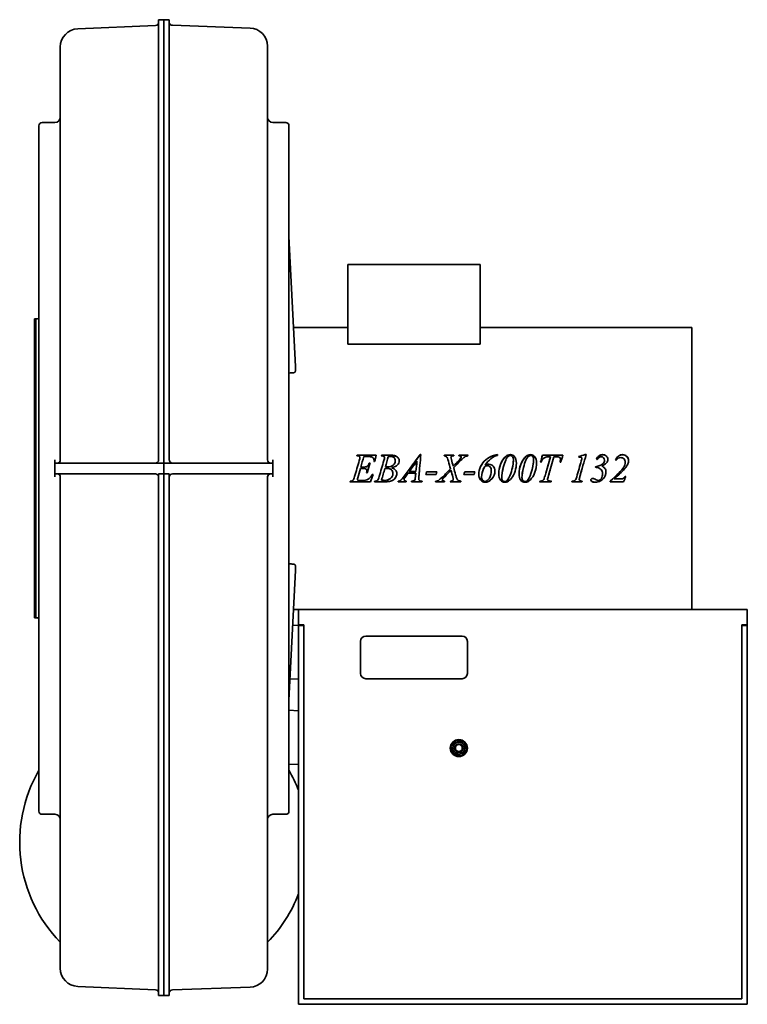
# Model space of a CAD drawing. Header units: millimetres. Extents: x 499 to 1181, y 133 to 1055.
import ezdxf

# ---------------------------------------------------------------- set-up
doc = ezdxf.new("R2010")
doc.units = ezdxf.units.MM
doc.header["$LTSCALE"] = 4
doc.layers.add('Krawędzie widoczne(ISO)', color=7, linetype='Continuous', lineweight=35, true_color=0x262659)

msp = doc.modelspace()

# ---------------------------------------------------------------- linework, layer by layer
at = {"layer": 'Krawędzie widoczne(ISO)'}
for p, q in [((629.5, 1055), (634.5, 1055.18)), ((629.5, 1055), (629.5, 943.87)), ((634.5, 943.99), (634.5, 1055.18)), ((639.5, 1055), (634.5, 1055.18)), ((639.5, 943.87), (639.5, 1055)), ((553.76, 1046.65), (626.63, 1049.84)), ((715.09, 1047.36), (642.4, 1049.9)), ((537.5, 925.1), (537.5, 1029.67)), ((731.5, 1030.38), (731.5, 925.62)), ((517.5, 313.82), (517.5, 955.82)), ((520.5, 958.82), (532.5, 958.82)), ((736.5, 958.82), (748.5, 958.82)), ((751.5, 313.82), (751.5, 955.82)), ((629.5, 943.87), (629.5, 642.82)), ((634.5, 639.82), (634.5, 943.99)), ((639.5, 642.82), (639.5, 943.87)), ((537.5, 642.82), (537.5, 925.1)), ((731.5, 925.62), (731.5, 642.82)), ((757.51, 730.42), (751.5, 852.05)), ((806.5, 751.35), (806.5, 825.82)), ((806.5, 825.82), (930.5, 825.82)), ((930.5, 751.35), (930.5, 825.82)), ((513.5, 494.82), (513.5, 774.82)), ((514.4, 774.82), (513.5, 774.82)), ((514.4, 494.82), (514.4, 774.82)), ((514.5, 774.72), (514.4, 774.82)), ((514.5, 494.82), (514.5, 774.82)), ((755.71, 766.82), (806.5, 766.82)), ((930.5, 766.82), (1128.5, 766.82)), ((1128.5, 502.82), (1128.5, 766.82)), ((930.5, 751.35), (806.5, 751.35)), ((815.43, 646.56), (815.04, 646.56)), ((815.27, 647.23), (833.26, 647.23)), ((815.27, 647.14), (815.27, 647.23)), ((815.27, 647.14), (833.24, 647.14)), ((824.78, 645.89), (821.58, 645.89)), ((838.18, 647.23), (847.17, 647.23)), ((838.18, 647.14), (838.18, 647.23)), ((838.18, 647.14), (847.17, 647.14)), ((874.33, 647.8), (874.99, 647.8)), ((874.33, 647.7), (874.33, 647.8)), ((874.33, 647.7), (874.98, 647.7)), ((896.94, 647.23), (905.91, 647.23)), ((896.94, 647.14), (896.94, 647.23)), ((896.94, 647.14), (905.88, 647.14)), ((910.67, 647.14), (910.67, 647.23)), ((910.67, 647.23), (919.13, 647.23)), ((910.67, 647.14), (919.1, 647.14)), ((946.66, 647.03), (946.66, 647.74)), ((988.73, 647.14), (988.73, 647.23)), ((988.73, 647.23), (1007.93, 647.23)), ((988.73, 647.14), (1007.9, 647.14)), ((996.31, 645.75), (994.88, 645.75)), ((996.31, 645.66), (996.31, 645.75)), ((1001.56, 645.75), (999.5, 645.75)), ((1028.79, 647.74), (1029.67, 647.74)), ((1028.79, 647.64), (1028.79, 647.74)), ((1028.79, 647.64), (1029.64, 647.64)), ((532.5, 642.75), (532.5, 639.82)), ((532.5, 639.82), (553.73, 639.82)), ((532.5, 629.82), (532.5, 639.82)), ((634.5, 639.82), (553.73, 639.82)), ((715.27, 639.82), (634.5, 639.82)), ((634.5, 639.82), (634.5, 629.82)), ((715.27, 639.82), (736.5, 639.82)), ((736.5, 639.82), (736.5, 642.75)), ((736.5, 639.82), (736.5, 629.82)), ((817.84, 645), (817.84, 645.07)), ((826.7, 639.61), (827.38, 639.61)), ((826.7, 639.57), (826.7, 639.61)), ((826.7, 639.57), (827.37, 639.57)), ((831.71, 641.24), (831.03, 641.24)), ((831.16, 642.59), (831.16, 642.65)), ((840.96, 645), (840.96, 645.07)), ((851.03, 641.94), (851.03, 642)), ((871.33, 641.68), (871.33, 641.73)), ((903.13, 645.12), (903.13, 645.2)), ((903.56, 643.08), (903.56, 643.14)), ((905.28, 636.96), (905.28, 636.98)), ((912.67, 645.42), (912.67, 645.5)), ((935.3, 637.85), (935.3, 637.87)), ((961.59, 642.75), (961.59, 642.81)), ((980.48, 642.75), (980.48, 642.81)), ((987.65, 640.61), (986.98, 640.61)), ((1005.87, 640.61), (1005.2, 640.61)), ((1005.54, 643.14), (1005.54, 643.2)), ((1025.56, 643.4), (1025.56, 643.46)), ((1025.6, 644.11), (1025.6, 644.18)), ((1038.57, 636.44), (1038.57, 635.91)), ((1044.33, 637.1), (1044.33, 637.12)), ((1045.23, 639.07), (1045.23, 639.1)), ((1046.82, 642.37), (1046.82, 642.42)), ((1066.29, 640.57), (1066.29, 640.61)), ((532.5, 629.82), (532.5, 626.89)), ((553.73, 629.82), (532.5, 629.82)), ((553.73, 629.82), (626.5, 629.82)), ((634.5, 629.82), (629.5, 629.82)), ((629.5, 629.82), (629.5, 300.3)), ((634.5, 629.82), (639.5, 629.82)), ((634.5, 629.82), (634.5, 300.18)), ((639.5, 300.3), (639.5, 629.82)), ((642.5, 629.82), (715.27, 629.82)), ((736.5, 629.82), (715.27, 629.82)), ((736.5, 626.89), (736.5, 629.82)), ((820.82, 634.71), (818.37, 634.71)), ((818.37, 634.71), (818.37, 634.71)), ((820.82, 634.71), (818.37, 634.71)), ((818.74, 636.02), (821.13, 636.02)), ((818.74, 636.01), (818.74, 636.02)), ((818.74, 636.01), (821.13, 636.01)), ((824.8, 630.54), (824.07, 630.54)), ((824.8, 630.57), (824.08, 630.57)), ((824.4, 632.52), (824.4, 632.5)), ((824.8, 630.57), (824.8, 630.54)), ((829.54, 629.2), (830.22, 629.2)), ((841.33, 634.79), (841.33, 634.79)), ((841.72, 636.17), (841.72, 636.18)), ((847.74, 635.48), (847.74, 635.48)), ((848.8, 630.09), (848.8, 630.05)), ((870.25, 630.51), (863.06, 630.51)), ((863.06, 630.51), (863.06, 630.48)), ((870.25, 630.48), (863.06, 630.48)), ((864.06, 631.85), (864.06, 631.83)), ((864.06, 631.83), (870.37, 631.83)), ((870.25, 630.51), (870.25, 630.48)), ((889.14, 629.22), (879.58, 629.22)), ((889.14, 629.26), (879.6, 629.26)), ((880.34, 631.67), (889.9, 631.67)), ((889.14, 629.26), (889.14, 629.22)), ((903.11, 633.05), (903.11, 633.03)), ((924.78, 629.22), (915.22, 629.22)), ((924.78, 629.26), (915.24, 629.26)), ((915.98, 631.67), (925.54, 631.67)), ((924.78, 629.26), (924.78, 629.22)), ((994.51, 628.14), (994.51, 628.09)), ((1065.57, 634.34), (1065.57, 634.34)), ((1066.1, 627.24), (1066.84, 627.24)), ((537.5, 317.32), (537.5, 626.82)), ((731.5, 626.82), (731.5, 316.84)), ((827.85, 622.27), (808.55, 622.27)), ((827.85, 622.36), (808.58, 622.36)), ((815.55, 624.54), (815.55, 624.47)), ((815.92, 626.12), (815.92, 626.05)), ((817.61, 623.51), (819.88, 623.51)), ((827.85, 622.36), (827.85, 622.27)), ((840.76, 622.27), (831.61, 622.27)), ((840.76, 622.36), (831.64, 622.36)), ((838.18, 623.98), (838.18, 623.9)), ((861.08, 622.27), (853.66, 622.27)), ((861.08, 622.36), (853.69, 622.36)), ((859.22, 624.48), (859.22, 624.4)), ((860.53, 627.09), (860.53, 627.03)), ((861.08, 622.36), (861.08, 622.27)), ((875.99, 622.27), (866.14, 622.27)), ((875.99, 622.36), (866.17, 622.36)), ((866.35, 622.94), (866.76, 622.94)), ((872.95, 625.19), (872.95, 625.12)), ((873.09, 627.09), (873.09, 627.03)), ((875.99, 622.36), (875.99, 622.27)), ((896.94, 622.27), (888.63, 622.27)), ((896.94, 622.36), (888.66, 622.36)), ((895.02, 624.24), (895.02, 624.16)), ((895.23, 624.87), (895.23, 624.79)), ((896.94, 622.36), (896.94, 622.27)), ((912.28, 622.27), (902.48, 622.27)), ((912.28, 622.36), (902.51, 622.36)), ((905.36, 624.54), (905.36, 624.47)), ((912.28, 622.36), (912.28, 622.27)), ((931.79, 626.95), (931.79, 626.89)), ((950.7, 626.38), (950.7, 626.32)), ((956.14, 622.48), (956.14, 622.39)), ((969.6, 626.38), (969.6, 626.32)), ((975.03, 622.48), (975.03, 622.39)), ((996.88, 622.27), (986.12, 622.27)), ((996.88, 622.36), (986.15, 622.36)), ((986.32, 622.94), (986.81, 622.94)), ((993.57, 624.5), (993.57, 624.42)), ((996.25, 622.94), (997.09, 622.94)), ((996.88, 622.36), (996.88, 622.27)), ((1025.7, 622.27), (1016.21, 622.27)), ((1025.7, 622.36), (1016.24, 622.36)), ((1023.21, 624.54), (1023.21, 624.47)), ((1025.7, 622.36), (1025.7, 622.27)), ((1052.3, 622.94), (1052.3, 622.27)), ((1064.75, 622.36), (1052.3, 622.36)), ((1064.75, 622.27), (1052.3, 622.27)), ((1055.93, 625.01), (1055.93, 624.93)), ((1055.93, 624.93), (1062.2, 624.93)), ((1064.75, 622.36), (1064.75, 622.27)), ((751.5, 417.6), (757.51, 539.22)), ((755.71, 502.82), (760.5, 502.82)), ((760.5, 502.82), (760.5, 492.82)), ((1180.5, 502.82), (760.5, 502.82)), ((1180.5, 492.82), (1180.5, 502.82)), ((514.4, 494.82), (513.5, 494.82)), ((514.5, 494.92), (514.4, 494.82)), ((760.5, 488.32), (760.5, 492.82)), ((1180.5, 492.82), (1180.5, 488.32)), ((760.5, 487.82), (754.98, 488.06)), ((760.5, 488.32), (765.5, 488.32)), ((760.5, 488.32), (760.5, 487.82)), ((760.5, 479), (760.5, 487.82)), ((765.5, 487.82), (760.5, 487.82)), ((765.5, 488.32), (765.5, 487.82)), ((765.5, 487.82), (765.5, 479)), ((1175.5, 487.82), (1175.5, 488.32)), ((1175.5, 488.32), (1180.5, 488.32)), ((1175.5, 479), (1175.5, 487.82)), ((1180.5, 487.82), (1175.5, 487.82)), ((1180.5, 487.82), (1180.5, 488.32)), ((1180.5, 487.82), (1180.5, 479)), ((760.5, 193.41), (760.5, 479)), ((765.5, 193.41), (765.5, 479)), ((818.5, 442.82), (818.5, 472.82)), ((823.5, 477.82), (913.5, 477.82)), ((918.5, 472.82), (918.5, 442.82)), ((1175.5, 479), (1175.5, 193.41)), ((1180.5, 479), (1180.5, 193.41)), ((760.5, 437.82), (752.48, 437.47)), ((913.5, 437.82), (823.5, 437.82)), ((760.5, 407.82), (751.5, 408.21)), ((760.5, 357.82), (751.5, 357.43)), ((537.5, 166.54), (537.5, 317.32)), ((731.5, 316.84), (731.5, 165.83)), ((520.5, 310.82), (532.5, 310.82)), ((736.5, 310.82), (748.5, 310.82)), ((629.5, 300.3), (629.5, 141.2)), ((634.5, 300.18), (634.5, 141.03)), ((639.5, 141.2), (639.5, 300.3)), ((760.5, 192.23), (760.5, 193.41)), ((760.5, 132.82), (760.5, 192.23)), ((765.5, 193.41), (765.5, 192.23)), ((765.5, 137.82), (765.5, 192.23)), ((1175.5, 192.23), (1175.5, 193.41)), ((1175.5, 192.23), (1175.5, 137.82)), ((1180.5, 193.41), (1180.5, 192.23)), ((1180.5, 192.23), (1180.5, 132.82)), ((553.76, 149.55), (626.63, 146.37)), ((715.09, 148.84), (642.4, 146.31)), ((629.5, 141.2), (634.5, 141.03)), ((639.5, 141.2), (634.5, 141.03)), ((760.5, 132.82), (1180.5, 132.82)), ((1175.5, 137.82), (765.5, 137.82))]:
    msp.add_line(p, q, dxfattribs=at)
for radius in [8, 5.65, 4, 4, 3.23]:
    msp.add_circle((910.5, 372.82), radius, dxfattribs=at)
for centre, radius, start, end in [((626.5, 1052.83), 3, 272.5, 0), ((642.5, 1052.9), 3, 180, 268), ((554.5, 1029.67), 17, 92.5, 180), ((714.5, 1030.38), 17, 0, 88), ((532.5, 963.82), 5, 270, 0), ((736.5, 963.82), 5, 180, 270), ((520.5, 955.82), 3, 90, 180), ((748.5, 955.82), 3, 0, 90), ((514.5, 784.82), 10, 270, 287.4576), ((534.5, 642.82), 3, 270, 0), ((734.5, 642.82), 3, 180, 270), ((534.5, 626.82), 3, 0, 90), ((626.5, 626.82), 3, 0, 90), ((642.5, 626.82), 3, 90, 180), ((734.5, 626.82), 3, 90, 180), ((514.5, 484.82), 10, 72.5424, 90), ((823.5, 472.82), 5, 90, 180), ((913.5, 472.82), 5, 0, 90), ((823.5, 442.82), 5, 180, 270), ((913.5, 442.82), 5, 270, 0), ((634.5, 284.82), 135, 150.07357, 224.0677), ((634.5, 284.82), 135, 21.03947, 29.92643), ((520.5, 313.82), 3, 180, 270), ((748.5, 313.82), 3, 270, 0), ((532.5, 305.82), 5, 0, 90), ((736.5, 305.82), 5, 90, 180), ((634.5, 284.82), 135, 315.9323, 338.96053), ((554.5, 166.54), 17, 180, 267.5), ((714.5, 165.83), 17, 272, 0), ((626.5, 143.38), 3, 0, 87.5), ((642.5, 143.31), 3, 92, 180)]:
    msp.add_arc(centre, radius, start, end, dxfattribs=at)
for centre, major_axis, ratio, start_param, end_param in [((762.12, 634.82), (-3.26, 132), 0.024678, 0.760791, 0.808786), ((819.3, 634.82), (1509.68, 93.41), 0.061779, 1.609126, 1.611899), ((819.3, 634.82), (-1509.68, 93.41), 0.061779, 1.529693, 1.532467), ((762.12, 634.82), (-3.26, -132), 0.024678, 5.4744, 5.522394)]:
    msp.add_ellipse(centre, major_axis=major_axis, ratio=ratio, start_param=start_param, end_param=end_param, dxfattribs=at)
for points in [[(757.51, 730.37), (757.51, 730.39), (757.51, 730.4), (757.51, 730.42)], [(815.04, 646.56), (815.12, 646.78), (815.19, 647.01), (815.27, 647.23)], [(815.07, 646.56), (815.14, 646.75), (815.2, 646.94), (815.27, 647.14)], [(821.58, 645.89), (820.63, 642.6), (819.68, 639.31), (818.74, 636.02)], [(828.85, 645.56), (828.26, 645.78), (826.91, 645.89), (824.78, 645.89)], [(833.26, 647.23), (832.74, 645.24), (832.22, 643.24), (831.71, 641.24)], [(837.94, 646.56), (838.02, 646.78), (838.1, 647.01), (838.18, 647.23)], [(838.51, 646.54), (838.3, 646.54), (838.11, 646.55), (837.94, 646.56)], [(837.97, 646.56), (838.04, 646.75), (838.11, 646.94), (838.18, 647.14)], [(844.49, 645.79), (843.57, 642.59), (842.64, 639.39), (841.72, 636.18)], [(846.21, 646.01), (845.76, 646.01), (845.19, 645.94), (844.49, 645.79)], [(859.38, 627.5), (864.37, 634.27), (869.35, 641.06), (874.33, 647.8)], [(864.77, 634.82), (867.96, 639.12), (871.15, 643.42), (874.33, 647.7)], [(874.99, 647.8), (874.35, 640.9), (873.72, 633.95), (873.09, 627.03)], [(896.76, 646.56), (896.82, 646.78), (896.88, 647.01), (896.94, 647.23)], [(896.78, 646.56), (896.84, 646.75), (896.89, 646.94), (896.94, 647.14)], [(905.91, 647.23), (905.84, 647.01), (905.76, 646.78), (905.69, 646.56)], [(910.47, 646.56), (910.53, 646.78), (910.6, 647.01), (910.67, 647.23)], [(912.32, 646.17), (912, 646.39), (911.38, 646.52), (910.47, 646.56)], [(910.49, 646.56), (910.55, 646.75), (910.61, 646.94), (910.67, 647.14)], [(912.67, 645.5), (912.67, 645.79), (912.56, 646.01), (912.32, 646.17)], [(919.13, 647.23), (919.06, 647.01), (918.99, 646.78), (918.92, 646.56)], [(941.92, 646.74), (943.2, 647.23), (944.78, 647.56), (946.66, 647.74)], [(941.92, 646.65), (943.2, 647.14), (944.78, 647.47), (946.66, 647.64)], [(949.56, 638.51), (950.84, 641.83), (952.46, 644.34), (954.42, 646.05)], [(949.56, 638.48), (950.84, 641.77), (952.46, 644.27), (954.42, 645.97)], [(954.42, 646.05), (955.71, 647.18), (957.16, 647.74), (958.75, 647.74)], [(954.42, 645.97), (955.71, 647.08), (957.16, 647.64), (958.75, 647.64)], [(968.45, 638.51), (969.73, 641.83), (971.35, 644.34), (973.31, 646.05)], [(968.45, 638.48), (969.73, 641.77), (971.35, 644.27), (973.31, 645.97)], [(973.31, 646.05), (974.61, 647.18), (976.05, 647.74), (977.64, 647.74)], [(973.31, 645.97), (974.61, 647.08), (976.05, 647.64), (977.64, 647.64)], [(986.98, 640.61), (987.56, 642.82), (988.15, 645.03), (988.73, 647.23)], [(986.99, 640.61), (987.57, 642.79), (988.15, 644.97), (988.73, 647.14)], [(991.21, 628.01), (992.91, 633.92), (994.61, 639.85), (996.31, 645.75)], [(993.16, 634.82), (994.21, 638.44), (995.26, 642.06), (996.31, 645.66)], [(999.5, 645.75), (997.84, 639.88), (996.18, 633.98), (994.51, 628.09)], [(1004.73, 645.24), (1004.32, 645.58), (1003.26, 645.75), (1001.56, 645.75)], [(1007.93, 647.23), (1007.25, 645.03), (1006.56, 642.82), (1005.87, 640.61)], [(1022.56, 646.01), (1024.63, 646.59), (1026.71, 647.16), (1028.79, 647.74)], [(1022.8, 645.34), (1022.72, 645.56), (1022.64, 645.79), (1022.56, 646.01)], [(1022.59, 645.93), (1024.65, 646.5), (1026.72, 647.07), (1028.79, 647.64)], [(1029.67, 647.74), (1027.68, 640.88), (1025.7, 633.97), (1023.72, 627.09)], [(1043.66, 645.77), (1042.28, 645.77), (1041.06, 644.92), (1039.98, 643.22)], [(812.98, 627.22), (814.42, 632.24), (815.86, 637.28), (817.31, 642.3)], [(815.16, 634.82), (815.88, 637.3), (816.59, 639.77), (817.31, 642.25)], [(817.31, 642.3), (817.66, 643.51), (817.84, 644.44), (817.84, 645.07)], [(817.31, 642.25), (817.66, 643.45), (817.84, 644.36), (817.84, 645)], [(827.38, 639.61), (826.52, 636.59), (825.66, 633.56), (824.8, 630.54)], [(830.69, 644.28), (830.26, 644.84), (829.65, 645.26), (828.85, 645.56)], [(831.16, 642.65), (831.16, 643.3), (831, 643.84), (830.69, 644.28)], [(831.03, 641.24), (831.12, 641.8), (831.16, 642.27), (831.16, 642.65)], [(831.04, 641.24), (831.12, 641.77), (831.16, 642.22), (831.16, 642.59)], [(836.02, 627.26), (837.47, 632.29), (838.93, 637.35), (840.39, 642.38)], [(838.2, 634.82), (838.93, 637.32), (839.66, 639.83), (840.39, 642.33)], [(840.39, 642.38), (840.77, 643.66), (840.96, 644.56), (840.96, 645.07)], [(840.39, 642.33), (840.77, 643.59), (840.96, 644.48), (840.96, 645)], [(871.33, 641.73), (868.91, 638.43), (866.48, 635.13), (864.06, 631.83)], [(870.37, 631.83), (870.69, 635.13), (871.01, 638.43), (871.33, 641.73)], [(870.66, 634.82), (870.89, 637.11), (871.11, 639.39), (871.33, 641.68)], [(902.7, 634.4), (902.04, 636.81), (901.37, 639.21), (900.7, 641.61)], [(903.13, 645.2), (903.13, 644.9), (903.28, 644.21), (903.56, 643.14)], [(903.13, 645.12), (903.13, 644.82), (903.28, 644.14), (903.56, 643.08)], [(903.56, 643.14), (904.13, 641.09), (904.71, 639.03), (905.28, 636.98)], [(903.56, 643.08), (904.13, 641.04), (904.71, 639), (905.28, 636.96)], [(905.28, 636.98), (906.58, 638.28), (907.88, 639.59), (909.18, 640.89)], [(905.28, 636.96), (906.58, 638.26), (907.88, 639.55), (909.18, 640.85)], [(912.16, 642.2), (910.01, 640.01), (907.86, 637.82), (905.71, 635.63)], [(909.18, 640.89), (910.72, 642.43), (911.78, 643.68), (912.37, 644.63)], [(909.18, 640.85), (910.72, 642.37), (911.78, 643.61), (912.37, 644.55)], [(912.37, 644.63), (912.57, 644.95), (912.67, 645.24), (912.67, 645.5)], [(912.37, 644.55), (912.57, 644.87), (912.67, 645.16), (912.67, 645.42)], [(935.3, 637.87), (936.64, 638.45), (937.73, 638.73), (938.57, 638.73)], [(935.3, 637.85), (936.64, 638.42), (937.73, 638.7), (938.57, 638.7)], [(947.95, 630.03), (947.95, 632.85), (948.48, 635.68), (949.56, 638.51)], [(948.46, 634.82), (948.73, 636.04), (949.09, 637.26), (949.56, 638.48)], [(959.12, 630.03), (960.77, 635.27), (961.59, 639.54), (961.59, 642.81)], [(960.46, 634.82), (961.21, 637.91), (961.59, 640.55), (961.59, 642.75)], [(966.84, 630.03), (966.84, 632.85), (967.38, 635.68), (968.45, 638.51)], [(967.35, 634.82), (967.62, 636.04), (967.98, 637.26), (968.45, 638.48)], [(978.01, 630.03), (979.66, 635.27), (980.48, 639.54), (980.48, 642.81)], [(979.35, 634.82), (980.11, 637.91), (980.48, 640.55), (980.48, 642.75)], [(1005.54, 643.2), (1005.54, 644.1), (1005.27, 644.78), (1004.73, 645.24)], [(1005.2, 640.61), (1005.43, 641.58), (1005.54, 642.44), (1005.54, 643.2)], [(1005.21, 640.61), (1005.43, 641.55), (1005.54, 642.39), (1005.54, 643.14)], [(1020.86, 627.09), (1022.28, 632.04), (1023.71, 636.99), (1025.13, 641.94)], [(1024.29, 645.56), (1023.98, 645.56), (1023.48, 645.49), (1022.8, 645.34)], [(1023.08, 634.82), (1023.77, 637.18), (1024.45, 639.53), (1025.13, 641.88)], [(1025.13, 641.94), (1025.39, 642.83), (1025.53, 643.34), (1025.56, 643.46)], [(1025.13, 641.88), (1025.39, 642.77), (1025.53, 643.28), (1025.56, 643.4)], [(1025.56, 643.46), (1025.59, 643.71), (1025.6, 643.95), (1025.6, 644.18)], [(1025.56, 643.4), (1025.59, 643.64), (1025.6, 643.88), (1025.6, 644.11)], [(1038.57, 636.44), (1041.55, 636.89), (1043.77, 637.78), (1045.23, 639.1)], [(1038.57, 636.43), (1041.55, 636.88), (1043.77, 637.76), (1045.23, 639.07)], [(1039.98, 643.22), (1039.75, 643.29), (1039.53, 643.36), (1039.31, 643.42)], [(1045.23, 639.1), (1046.29, 640.02), (1046.82, 641.13), (1046.82, 642.42)], [(1045.23, 639.07), (1046.29, 639.98), (1046.82, 641.09), (1046.82, 642.37)], [(1057.79, 642.45), (1057.57, 642.54), (1057.35, 642.64), (1057.14, 642.73)], [(1062.06, 644.93), (1060.33, 644.93), (1058.91, 644.1), (1057.79, 642.45)], [(1064.88, 636), (1065.82, 637.47), (1066.29, 639), (1066.29, 640.61)], [(1064.88, 635.99), (1065.82, 637.45), (1066.29, 638.97), (1066.29, 640.57)], [(1068.84, 639.16), (1068.24, 637.73), (1067.15, 636.12), (1065.57, 634.34)], [(1069.41, 642.18), (1069.41, 641.09), (1069.22, 640.09), (1068.84, 639.16)], [(811.79, 624.04), (812.13, 624.54), (812.53, 625.6), (812.98, 627.22)], [(818.37, 634.71), (817.55, 631.84), (816.74, 628.98), (815.92, 626.12)], [(818.37, 634.71), (817.55, 631.82), (816.74, 628.93), (815.92, 626.05)], [(824.07, 630.54), (824.29, 631.3), (824.4, 631.96), (824.4, 632.5)], [(826.02, 634.82), (825.61, 633.41), (825.21, 631.99), (824.8, 630.57)], [(830.2, 629.2), (829.42, 626.91), (828.63, 624.64), (827.85, 622.36)], [(830.22, 629.2), (829.43, 626.88), (828.64, 624.57), (827.85, 622.27)], [(834.85, 624.04), (835.14, 624.51), (835.53, 625.59), (836.02, 627.26)], [(841.33, 634.79), (840.28, 631.18), (839.23, 627.57), (838.18, 623.98)], [(841.33, 634.79), (840.28, 631.15), (839.23, 627.52), (838.18, 623.9)], [(842.82, 634.87), (842.41, 634.87), (841.91, 634.84), (841.33, 634.79)], [(841.68, 634.82), (841.57, 634.81), (841.45, 634.8), (841.33, 634.79)], [(841.72, 636.18), (842.52, 636.17), (843.1, 636.16), (843.45, 636.16)], [(841.72, 636.17), (842.52, 636.16), (843.1, 636.15), (843.45, 636.15)], [(847.74, 635.48), (848.31, 635.28), (848.83, 635.06), (849.29, 634.82)], [(863.06, 630.51), (862.22, 629.37), (861.37, 628.23), (860.53, 627.09)], [(863.06, 630.48), (862.22, 629.33), (861.37, 628.18), (860.53, 627.03)], [(866.26, 634.82), (865.52, 633.83), (864.79, 632.84), (864.06, 631.85)], [(869.55, 624.61), (869.69, 624.99), (869.82, 625.88), (869.94, 627.3)], [(869.94, 627.3), (870.04, 628.36), (870.15, 629.42), (870.25, 630.48)], [(873.8, 634.82), (873.56, 632.24), (873.33, 629.67), (873.09, 627.09)], [(879.58, 629.22), (879.84, 630.03), (880.09, 630.85), (880.34, 631.67)], [(889.89, 631.67), (889.64, 630.86), (889.39, 630.06), (889.14, 629.26)], [(889.9, 631.67), (889.65, 630.85), (889.39, 630.03), (889.14, 629.22)], [(895.43, 627.09), (897.86, 629.53), (900.28, 631.96), (902.7, 634.4)], [(903.11, 633.05), (901.17, 631.08), (899.22, 629.12), (897.27, 627.15)], [(903.11, 633.03), (901.17, 631.05), (899.22, 629.07), (897.27, 627.09)], [(902.7, 634.41), (902.67, 634.54), (902.63, 634.68), (902.59, 634.82)], [(904.87, 626.79), (904.28, 628.87), (903.7, 630.96), (903.11, 633.05)], [(904.87, 626.73), (904.28, 628.83), (903.7, 630.93), (903.11, 633.03)], [(905.71, 635.63), (906.31, 633.38), (906.9, 631.13), (907.5, 628.89)], [(905.71, 635.62), (905.78, 635.35), (905.85, 635.09), (905.92, 634.82)], [(907.5, 628.89), (907.68, 628.25), (908, 627.26), (908.46, 625.93)], [(915.22, 629.22), (915.48, 630.03), (915.73, 630.85), (915.98, 631.67)], [(925.53, 631.67), (925.28, 630.86), (925.03, 630.06), (924.78, 629.26)], [(925.54, 631.67), (925.29, 630.85), (925.04, 630.03), (924.78, 629.22)], [(934.42, 636.32), (932.67, 632.58), (931.79, 629.43), (931.79, 626.89)], [(933.75, 634.82), (932.44, 631.75), (931.79, 629.13), (931.79, 626.95)], [(940.9, 632.91), (940.9, 633.63), (940.81, 634.27), (940.63, 634.82)], [(940.9, 632.89), (940.9, 632.9), (940.9, 632.9), (940.9, 632.91)], [(952.09, 635.63), (951.17, 631.98), (950.7, 628.87), (950.7, 626.32)], [(951.89, 634.82), (951.1, 631.54), (950.7, 628.73), (950.7, 626.38)], [(955.48, 623.24), (956.9, 624.57), (958.11, 626.83), (959.12, 630.03)], [(970.98, 635.63), (970.06, 631.98), (969.6, 628.87), (969.6, 626.32)], [(970.79, 634.82), (969.99, 631.54), (969.6, 628.73), (969.6, 626.38)], [(974.37, 623.24), (975.79, 624.57), (977, 626.83), (978.01, 630.03)], [(994.51, 628.14), (993.89, 626.17), (993.57, 624.96), (993.57, 624.5)], [(994.51, 628.09), (993.89, 626.11), (993.57, 624.89), (993.57, 624.42)], [(996.41, 634.82), (995.78, 632.59), (995.15, 630.37), (994.51, 628.14)], [(1025.94, 634.82), (1025.2, 632.26), (1024.46, 629.71), (1023.72, 627.15)], [(1045.04, 629.58), (1045.04, 629.59), (1045.04, 629.6), (1045.04, 629.6)], [(1052.3, 622.94), (1058.64, 628.47), (1062.83, 632.84), (1064.88, 636)], [(1065.57, 634.34), (1063.16, 631.64), (1059.95, 628.53), (1055.93, 625.01)], [(1065.57, 634.34), (1063.16, 631.62), (1059.95, 628.48), (1055.93, 624.93)], [(1064.06, 634.82), (1064.36, 635.23), (1064.64, 635.61), (1064.88, 635.99)], [(1066.81, 627.24), (1066.13, 625.61), (1065.44, 623.99), (1064.75, 622.36)], [(1066.84, 627.24), (1066.14, 625.58), (1065.45, 623.92), (1064.75, 622.27)], [(1065.99, 634.82), (1065.85, 634.66), (1065.71, 634.5), (1065.57, 634.34)], [(808.55, 622.27), (808.63, 622.49), (808.71, 622.72), (808.79, 622.94)], [(808.79, 622.94), (809.74, 622.97), (810.39, 623.05), (810.73, 623.2)], [(810.73, 623.2), (811.22, 623.42), (811.58, 623.7), (811.79, 624.04)], [(815.92, 626.12), (815.67, 625.43), (815.55, 624.91), (815.55, 624.54)], [(815.92, 626.05), (815.67, 625.36), (815.55, 624.83), (815.55, 624.47)], [(815.55, 624.47), (815.55, 624.19), (815.71, 623.95), (816.02, 623.73)], [(816.02, 623.73), (816.24, 623.58), (816.77, 623.51), (817.61, 623.51)], [(831.61, 622.27), (831.68, 622.49), (831.76, 622.72), (831.83, 622.94)], [(831.83, 622.94), (832.8, 622.97), (833.45, 623.06), (833.79, 623.22)], [(833.79, 623.22), (834.28, 623.43), (834.64, 623.7), (834.85, 624.04)], [(838.18, 623.9), (839.53, 623.72), (840.59, 623.63), (841.35, 623.63)], [(845.47, 622.67), (844.47, 622.46), (842.89, 622.36), (840.76, 622.36)], [(845.47, 622.57), (844.47, 622.37), (842.89, 622.27), (840.76, 622.27)], [(853.66, 622.27), (853.73, 622.49), (853.8, 622.72), (853.87, 622.94)], [(861.26, 622.94), (861.2, 622.75), (861.14, 622.56), (861.08, 622.36)], [(861.28, 622.94), (861.21, 622.72), (861.15, 622.49), (861.08, 622.27)], [(866.14, 622.27), (866.21, 622.49), (866.28, 622.72), (866.35, 622.94)], [(866.76, 622.94), (867.56, 622.94), (868.21, 623.11), (868.72, 623.45)], [(868.72, 623.45), (869.07, 623.69), (869.35, 624.08), (869.55, 624.61)], [(873.09, 627.09), (872.99, 626.12), (872.95, 625.49), (872.95, 625.19)], [(873.09, 627.03), (872.99, 626.05), (872.95, 625.42), (872.95, 625.12)], [(872.95, 625.12), (872.95, 624.63), (873.03, 624.26), (873.21, 624)], [(876.17, 622.94), (876.11, 622.75), (876.05, 622.56), (875.99, 622.36)], [(876.19, 622.94), (876.12, 622.72), (876.06, 622.49), (875.99, 622.27)], [(888.63, 622.27), (888.7, 622.49), (888.77, 622.72), (888.84, 622.94)], [(888.84, 622.94), (889.88, 623.03), (890.74, 623.27), (891.41, 623.65)], [(891.41, 623.65), (892.38, 624.23), (893.72, 625.38), (895.43, 627.09)], [(895.23, 624.87), (895.09, 624.65), (895.02, 624.44), (895.02, 624.24)], [(895.23, 624.79), (895.09, 624.57), (895.02, 624.36), (895.02, 624.16)], [(895.02, 624.16), (895.02, 623.79), (895.21, 623.49), (895.58, 623.24)], [(897.27, 627.15), (896.13, 625.99), (895.45, 625.23), (895.23, 624.87)], [(897.27, 627.09), (896.13, 625.93), (895.45, 625.16), (895.23, 624.79)], [(895.58, 623.24), (895.74, 623.15), (896.26, 623.05), (897.13, 622.94)], [(897.1, 622.94), (897.05, 622.75), (897, 622.56), (896.94, 622.36)], [(897.13, 622.94), (897.07, 622.72), (897.01, 622.49), (896.94, 622.27)], [(902.48, 622.27), (902.55, 622.49), (902.62, 622.72), (902.68, 622.94)], [(902.68, 622.94), (903.69, 622.98), (904.42, 623.17), (904.87, 623.51)], [(905.36, 624.54), (905.36, 624.88), (905.2, 625.63), (904.87, 626.79)], [(905.36, 624.47), (905.36, 624.81), (905.2, 625.56), (904.87, 626.73)], [(904.87, 623.51), (905.2, 623.75), (905.36, 624.07), (905.36, 624.47)], [(912.46, 622.94), (912.4, 622.75), (912.34, 622.56), (912.28, 622.36)], [(912.49, 622.94), (912.42, 622.72), (912.35, 622.49), (912.28, 622.27)], [(953.56, 622.51), (954.31, 622.51), (954.95, 622.76), (955.48, 623.24)], [(956.14, 622.48), (955.4, 622.12), (954.55, 621.94), (953.58, 621.94)], [(956.14, 622.39), (955.4, 622.02), (954.55, 621.84), (953.58, 621.84)], [(959.77, 625.62), (958.61, 624.17), (957.4, 623.13), (956.14, 622.48)], [(959.77, 625.55), (958.61, 624.09), (957.4, 623.04), (956.14, 622.39)], [(972.46, 622.51), (973.2, 622.51), (973.84, 622.76), (974.37, 623.24)], [(975.03, 622.48), (974.29, 622.12), (973.44, 621.94), (972.48, 621.94)], [(975.03, 622.39), (974.29, 622.02), (973.44, 621.84), (972.48, 621.84)], [(978.66, 625.62), (977.51, 624.17), (976.29, 623.13), (975.03, 622.48)], [(978.66, 625.55), (977.51, 624.09), (976.29, 623.04), (975.03, 622.39)], [(986.12, 622.27), (986.19, 622.49), (986.26, 622.72), (986.32, 622.94)], [(986.81, 622.94), (987.77, 622.94), (988.5, 623.1), (989.02, 623.41)], [(997.06, 622.94), (997, 622.75), (996.94, 622.56), (996.88, 622.36)], [(997.09, 622.94), (997.02, 622.72), (996.95, 622.49), (996.88, 622.27)], [(1016.21, 622.27), (1016.29, 622.49), (1016.38, 622.72), (1016.47, 622.94)], [(1016.47, 622.94), (1017.48, 622.97), (1018.15, 623.05), (1018.47, 623.18)], [(1018.47, 623.18), (1018.98, 623.4), (1019.36, 623.69), (1019.62, 624.06)], [(1019.62, 624.06), (1020.02, 624.63), (1020.44, 625.64), (1020.86, 627.09)], [(1023.72, 627.15), (1023.38, 625.95), (1023.21, 625.08), (1023.21, 624.54)], [(1023.72, 627.09), (1023.38, 625.88), (1023.21, 625.01), (1023.21, 624.47)], [(1025.86, 622.94), (1025.81, 622.75), (1025.76, 622.56), (1025.7, 622.36)], [(1025.89, 622.94), (1025.83, 622.72), (1025.76, 622.49), (1025.7, 622.27)], [(1034.85, 622.75), (1034.34, 623.1), (1034.07, 623.51), (1034.06, 623.98)], [(1034.85, 622.65), (1034.32, 623.02), (1034.06, 623.45), (1034.06, 623.94)], [(1038.37, 621.94), (1036.83, 621.94), (1035.66, 622.21), (1034.85, 622.75)], [(1038.37, 621.84), (1036.83, 621.84), (1035.66, 622.11), (1034.85, 622.65)], [(1035.69, 625.5), (1036, 625.5), (1036.32, 625.46), (1036.65, 625.36)], [(757.51, 539.22), (757.51, 539.24), (757.51, 539.25), (757.51, 539.27)], [(537.5, 265.2), (537.5, 265.2), (537.5, 265.2), (537.5, 265.2)]]:
    msp.add_open_spline(points, degree=3, dxfattribs=at)
for points, knots in [([(755.68, 724.44), (755.88, 724.45), (756.08, 724.49), (756.52, 724.62), (756.75, 724.73), (757.1, 724.99), (757.25, 725.16), (757.46, 725.52), (757.51, 725.71), (757.51, 725.89)], [0.6202689, 0.6202689, 0.6202689, 0.6202689, 0.6784003, 0.6784003, 0.7537532, 0.7537532, 0.829103, 0.829103, 0.9044528, 0.9044528, 0.9044528, 0.9044528]), ([(817.84, 645.07), (817.84, 645.54), (817.68, 645.9), (817.35, 646.16), (817.02, 646.43), (816.38, 646.56), (815.43, 646.56)], [0, 0, 0, 0, 1, 1, 1, 2, 2, 2, 2]), ([(840.96, 645.07), (840.96, 645.52), (840.79, 645.88), (840.45, 646.14), (840.11, 646.41), (839.46, 646.54), (838.51, 646.54)], [0, 0, 0, 0, 1, 1, 1, 2, 2, 2, 2]), ([(851.03, 642), (851.03, 643.26), (850.64, 644.25), (849.88, 644.95), (849.11, 645.66), (847.88, 646.01), (846.21, 646.01)], [0, 0, 0, 0, 1, 1, 1, 2, 2, 2, 2]), ([(847.17, 647.23), (848.68, 647.23), (850.03, 647), (851.21, 646.53), (852.4, 646.06), (853.28, 645.41), (853.87, 644.58), (854.45, 643.76), (854.75, 642.87), (854.75, 641.94)], [0, 0, 0, 0, 1, 1, 1, 2, 2, 2, 3, 3, 3, 3]), ([(847.17, 647.14), (848.68, 647.14), (850.03, 646.9), (851.21, 646.44), (852.4, 645.98), (853.28, 645.33), (853.87, 644.51), (854.45, 643.7), (854.74, 642.83), (854.75, 641.91)], [0, 0, 0, 0, 1, 1, 1, 2, 2, 2, 2.990896, 2.990896, 2.990896, 2.990896]), ([(900.7, 641.61), (900.09, 643.83), (899.56, 645.19), (899.11, 645.69), (898.66, 646.2), (897.88, 646.49), (896.76, 646.56)], [0, 0, 0, 0, 1, 1, 1, 2, 2, 2, 2]), ([(905.69, 646.56), (904.87, 646.56), (904.31, 646.51), (904.02, 646.41), (903.73, 646.31), (903.51, 646.15), (903.36, 645.93), (903.21, 645.71), (903.13, 645.47), (903.13, 645.2)], [0, 0, 0, 0, 1, 1, 1, 2, 2, 2, 3, 3, 3, 3]), ([(918.92, 646.56), (917.74, 646.38), (916.7, 646.02), (915.81, 645.48), (914.91, 644.94), (913.7, 643.85), (912.16, 642.2)], [0, 0, 0, 0, 1, 1, 1, 2, 2, 2, 2]), ([(929.17, 629.11), (929.17, 631.63), (929.76, 634.12), (930.93, 636.57), (932.1, 639.02), (933.69, 641.12), (935.69, 642.87), (937.69, 644.63), (939.77, 645.92), (941.92, 646.74)], [0, 0, 0, 0, 1, 1, 1, 2, 2, 2, 3, 3, 3, 3]), ([(930.2, 634.82), (930.41, 635.4), (930.65, 635.98), (930.93, 636.55), (932.1, 638.99), (933.69, 641.07), (935.69, 642.81), (937.69, 644.55), (939.77, 645.83), (941.92, 646.65)], [0.763278, 0.763278, 0.763278, 0.763278, 1, 1, 1, 2, 2, 2, 3, 3, 3, 3]), ([(946.66, 647.03), (944.55, 646.54), (942.5, 645.51), (940.52, 643.94), (938.54, 642.37), (936.8, 640.35), (935.3, 637.87)], [0, 0, 0, 0, 1, 1, 1, 2, 2, 2, 2]), ([(958.79, 646.78), (958.08, 646.78), (957.36, 646.51), (956.63, 645.95), (955.89, 645.39), (955.13, 644.23), (954.35, 642.47), (953.57, 640.7), (952.81, 638.42), (952.09, 635.63)], [0, 0, 0, 0, 1, 1, 1, 2, 2, 2, 3, 3, 3, 3]), ([(958.75, 647.74), (960.33, 647.74), (961.66, 647.09), (962.73, 645.78), (963.81, 644.47), (964.35, 642.4), (964.35, 639.57)], [0, 0, 0, 0, 1, 1, 1, 2, 2, 2, 2]), ([(958.75, 647.64), (960.33, 647.64), (961.66, 646.99), (962.73, 645.69), (963.81, 644.4), (964.34, 642.35), (964.35, 639.55)], [0, 0, 0, 0, 1, 1, 1, 1.997874, 1.997874, 1.997874, 1.997874]), ([(961.59, 642.81), (961.59, 644.17), (961.31, 645.17), (960.75, 645.82), (960.19, 646.46), (959.54, 646.78), (958.79, 646.78)], [0, 0, 0, 0, 1, 1, 1, 2, 2, 2, 2]), ([(977.68, 646.78), (976.98, 646.78), (976.25, 646.51), (975.52, 645.95), (974.78, 645.39), (974.02, 644.23), (973.24, 642.47), (972.46, 640.7), (971.71, 638.42), (970.98, 635.63)], [0, 0, 0, 0, 1, 1, 1, 2, 2, 2, 3, 3, 3, 3]), ([(977.64, 647.74), (979.22, 647.74), (980.55, 647.09), (981.63, 645.78), (982.7, 644.47), (983.24, 642.4), (983.24, 639.57)], [0, 0, 0, 0, 1, 1, 1, 2, 2, 2, 2]), ([(977.64, 647.64), (979.22, 647.64), (980.55, 646.99), (981.63, 645.69), (982.7, 644.4), (983.24, 642.35), (983.24, 639.55)], [0, 0, 0, 0, 1, 1, 1, 1.997874, 1.997874, 1.997874, 1.997874]), ([(980.48, 642.81), (980.48, 644.17), (980.2, 645.17), (979.64, 645.82), (979.09, 646.46), (978.43, 646.78), (977.68, 646.78)], [0, 0, 0, 0, 1, 1, 1, 2, 2, 2, 2]), ([(994.88, 645.75), (993.38, 645.75), (992.18, 645.56), (991.26, 645.2), (990.34, 644.83), (989.59, 644.3), (989.03, 643.6), (988.46, 642.9), (988.01, 641.9), (987.65, 640.61)], [0, 0, 0, 0, 1, 1, 1, 2, 2, 2, 3, 3, 3, 3]), ([(1039.31, 643.42), (1039.95, 644.85), (1040.77, 645.93), (1041.77, 646.65), (1042.77, 647.38), (1043.87, 647.74), (1045.07, 647.74)], [0, 0, 0, 0, 1, 1, 1, 2, 2, 2, 2]), ([(1039.33, 643.42), (1039.97, 644.8), (1040.78, 645.85), (1041.77, 646.56), (1042.77, 647.28), (1043.87, 647.64), (1045.07, 647.64)], [0.013532, 0.013532, 0.013532, 0.013532, 1, 1, 1, 2, 2, 2, 2]), ([(1046.82, 642.42), (1046.82, 643.39), (1046.51, 644.19), (1045.89, 644.82), (1045.27, 645.45), (1044.53, 645.77), (1043.66, 645.77)], [0, 0, 0, 0, 1, 1, 1, 2, 2, 2, 2]), ([(1045.07, 647.74), (1046.52, 647.74), (1047.7, 647.31), (1048.6, 646.45), (1049.5, 645.59), (1049.95, 644.5), (1049.95, 643.18)], [0, 0, 0, 0, 1, 1, 1, 2, 2, 2, 2]), ([(1045.07, 647.64), (1046.52, 647.64), (1047.7, 647.21), (1048.6, 646.36), (1049.49, 645.51), (1049.94, 644.44), (1049.95, 643.15)], [0, 0, 0, 0, 1, 1, 1, 1.991453, 1.991453, 1.991453, 1.991453]), ([(1057.14, 642.73), (1057.76, 644.32), (1058.68, 645.55), (1059.88, 646.43), (1061.09, 647.3), (1062.39, 647.74), (1063.79, 647.74)], [0, 0, 0, 0, 1, 1, 1, 2, 2, 2, 2]), ([(1057.16, 642.72), (1057.78, 644.28), (1058.69, 645.48), (1059.88, 646.34), (1061.09, 647.21), (1062.39, 647.64), (1063.79, 647.64)], [0.010801, 0.010801, 0.010801, 0.010801, 1, 1, 1, 2, 2, 2, 2]), ([(1063.79, 647.74), (1065.37, 647.74), (1066.71, 647.2), (1067.79, 646.11), (1068.87, 645.03), (1069.41, 643.72), (1069.41, 642.18)], [0, 0, 0, 0, 1, 1, 1, 2, 2, 2, 2]), ([(1063.79, 647.64), (1065.37, 647.64), (1066.71, 647.1), (1067.79, 646.03), (1068.86, 644.96), (1069.41, 643.66), (1069.41, 642.15)], [0, 0, 0, 0, 1, 1, 1, 1.99446, 1.99446, 1.99446, 1.99446]), ([(626.5, 639.82), (626.5, 639.82), (626.5, 639.82), (626.51, 639.82), (626.88, 639.82), (627.29, 639.9), (628.02, 640.21), (628.36, 640.44), (628.89, 640.97), (629.12, 641.31), (629.43, 642.05), (629.5, 642.45), (629.5, 642.82)], [-0.0007061, -0.0007061, -0.0007061, -0.0007061, 0, 0, 0, 0.1130554, 0.1130554, 0.2261108, 0.2261108, 0.3393003, 0.3393003, 0.451713, 0.451713, 0.451713, 0.451713]), ([(639.5, 642.82), (639.5, 642.45), (639.57, 642.05), (639.88, 641.31), (640.11, 640.97), (640.64, 640.44), (640.98, 640.21), (641.71, 639.9), (642.12, 639.82), (642.49, 639.82), (642.5, 639.82), (642.5, 639.82), (642.5, 639.82)], [-0.451713, -0.451713, -0.451713, -0.451713, -0.3393003, -0.3393003, -0.2261108, -0.2261108, -0.1130554, -0.1130554, 0, 0, 0, 0.0007061, 0.0007061, 0.0007061, 0.0007061]), ([(821.13, 636.02), (822.8, 636.02), (824.01, 636.27), (824.76, 636.78), (825.51, 637.29), (826.16, 638.23), (826.7, 639.61)], [0, 0, 0, 0, 1, 1, 1, 2, 2, 2, 2]), ([(821.13, 636.01), (822.8, 636.01), (824.01, 636.26), (824.76, 636.77), (825.51, 637.27), (826.16, 638.21), (826.7, 639.57)], [0, 0, 0, 0, 1, 1, 1, 2, 2, 2, 2]), ([(843.45, 636.16), (846.01, 636.16), (847.91, 636.71), (849.16, 637.82), (850.41, 638.93), (851.03, 640.32), (851.03, 642)], [0, 0, 0, 0, 1, 1, 1, 2, 2, 2, 2]), ([(843.45, 636.15), (846.01, 636.15), (847.91, 636.7), (849.16, 637.8), (850.41, 638.9), (851.03, 640.28), (851.03, 641.94)], [0, 0, 0, 0, 1, 1, 1, 2, 2, 2, 2]), ([(854.75, 641.94), (854.75, 640.51), (854.2, 639.21), (853.1, 638.05), (852.01, 636.88), (850.22, 636.03), (847.74, 635.48)], [0, 0, 0, 0, 1, 1, 1, 2, 2, 2, 2]), ([(937.22, 637.42), (936.79, 637.42), (936.37, 637.35), (935.99, 637.21), (935.6, 637.07), (935.08, 636.77), (934.42, 636.32)], [0, 0, 0, 0, 1, 1, 1, 2, 2, 2, 2]), ([(940.9, 632.89), (940.9, 634.35), (940.54, 635.47), (939.83, 636.25), (939.11, 637.03), (938.24, 637.42), (937.22, 637.42)], [0, 0, 0, 0, 1, 1, 1, 2, 2, 2, 2]), ([(938.57, 638.73), (940.14, 638.73), (941.47, 638.17), (942.57, 637.04), (943.68, 635.91), (944.23, 634.38), (944.23, 632.46)], [0, 0, 0, 0, 1, 1, 1, 2, 2, 2, 2]), ([(938.57, 638.7), (940.14, 638.7), (941.47, 638.14), (942.57, 637.02), (943.18, 636.4), (943.62, 635.67), (943.89, 634.82)], [0, 0, 0, 0, 1, 1, 1, 1.548498, 1.548498, 1.548498, 1.548498]), ([(964.35, 639.57), (964.35, 637.13), (963.95, 634.65), (963.15, 632.11), (962.35, 629.58), (961.23, 627.39), (959.77, 625.55)], [0, 0, 0, 0, 1, 1, 1, 2, 2, 2, 2]), ([(983.24, 639.57), (983.24, 637.13), (982.84, 634.65), (982.04, 632.11), (981.25, 629.58), (980.12, 627.39), (978.66, 625.55)], [0, 0, 0, 0, 1, 1, 1, 2, 2, 2, 2]), ([(1025.6, 644.18), (1025.6, 644.61), (1025.48, 644.95), (1025.25, 645.2), (1025.02, 645.44), (1024.7, 645.56), (1024.29, 645.56)], [0, 0, 0, 0, 1, 1, 1, 2, 2, 2, 2]), ([(1049.95, 643.18), (1049.95, 642.05), (1049.52, 640.96), (1048.68, 639.92), (1047.84, 638.87), (1046.39, 637.94), (1044.33, 637.12)], [0, 0, 0, 0, 1, 1, 1, 2, 2, 2, 2]), ([(1044.33, 637.12), (1045.61, 636.59), (1046.58, 635.83), (1047.23, 634.84), (1047.88, 633.85), (1048.21, 632.67), (1048.21, 631.28)], [0, 0, 0, 0, 1, 1, 1, 2, 2, 2, 2]), ([(1044.33, 637.1), (1045.61, 636.57), (1046.58, 635.82), (1047.23, 634.84), (1047.23, 634.83), (1047.24, 634.83), (1047.24, 634.82)], [0, 0, 0, 0, 1, 1, 1, 1.006887, 1.006887, 1.006887, 1.006887]), ([(1066.29, 640.61), (1066.29, 641.89), (1065.9, 642.93), (1065.11, 643.73), (1064.33, 644.53), (1063.31, 644.93), (1062.06, 644.93)], [0, 0, 0, 0, 1, 1, 1, 2, 2, 2, 2]), ([(819.88, 623.51), (822.28, 623.51), (824.2, 623.93), (825.65, 624.78), (827.1, 625.63), (828.4, 627.1), (829.54, 629.2)], [0, 0, 0, 0, 1, 1, 1, 2, 2, 2, 2]), ([(824.4, 632.52), (824.4, 633.05), (824.29, 633.47), (824.08, 633.78), (823.87, 634.09), (823.58, 634.32), (823.2, 634.48), (822.83, 634.63), (822.03, 634.71), (820.82, 634.71)], [0, 0, 0, 0, 1, 1, 1, 2, 2, 2, 3, 3, 3, 3]), ([(824.4, 632.5), (824.4, 633.03), (824.29, 633.46), (824.08, 633.77), (823.87, 634.08), (823.58, 634.32), (823.2, 634.47), (822.83, 634.63), (822.03, 634.71), (820.82, 634.71)], [0, 0, 0, 0, 1, 1, 1, 2, 2, 2, 3, 3, 3, 3]), ([(841.35, 623.63), (843.31, 623.63), (845.04, 624.21), (846.55, 625.36), (848.05, 626.52), (848.8, 628.08), (848.8, 630.05)], [0, 0, 0, 0, 1, 1, 1, 2, 2, 2, 2]), ([(848.8, 630.05), (848.8, 631.56), (848.33, 632.74), (847.38, 633.6), (846.44, 634.45), (844.92, 634.87), (842.82, 634.87)], [0, 0, 0, 0, 1, 1, 1, 2, 2, 2, 2]), ([(848.8, 630.09), (848.8, 631.59), (848.33, 632.76), (847.38, 633.6), (846.63, 634.28), (845.5, 634.69), (844.01, 634.82)], [0, 0, 0, 0, 1, 1, 1, 1.800002, 1.800002, 1.800002, 1.800002]), ([(852.52, 630.17), (852.52, 628.94), (852.2, 627.76), (851.56, 626.65), (850.92, 625.53), (850.1, 624.66), (849.1, 624.04), (848.1, 623.42), (846.89, 622.96), (845.47, 622.67)], [0.005225, 0.005225, 0.005225, 0.005225, 1, 1, 1, 2, 2, 2, 3, 3, 3, 3]), ([(852.52, 630.15), (852.52, 628.9), (852.2, 627.71), (851.56, 626.58), (850.92, 625.46), (850.1, 624.58), (849.1, 623.96), (848.1, 623.33), (846.89, 622.87), (845.47, 622.57)], [0, 0, 0, 0, 1, 1, 1, 2, 2, 2, 3, 3, 3, 3]), ([(847.74, 635.48), (849.37, 634.91), (850.58, 634.16), (851.36, 633.23), (852.13, 632.29), (852.52, 631.27), (852.52, 630.15)], [0, 0, 0, 0, 1, 1, 1, 2, 2, 2, 2]), ([(853.87, 622.94), (854.78, 622.98), (855.58, 623.29), (856.28, 623.85), (856.97, 624.42), (858.01, 625.64), (859.38, 627.5)], [0, 0, 0, 0, 1, 1, 1, 2, 2, 2, 2]), ([(935.26, 621.94), (933.26, 621.94), (931.74, 622.67), (930.72, 624.12), (929.69, 625.57), (929.18, 627.24), (929.17, 629.14)], [0, 0, 0, 0, 1, 1, 1, 1.996618, 1.996618, 1.996618, 1.996618]), ([(935.26, 621.84), (933.26, 621.84), (931.74, 622.57), (930.72, 624.04), (929.69, 625.5), (929.17, 627.2), (929.17, 629.11)], [0, 0, 0, 0, 1, 1, 1, 2, 2, 2, 2]), ([(935.08, 622.67), (936.51, 622.67), (937.83, 623.7), (939.06, 625.75), (940.29, 627.8), (940.9, 630.18), (940.9, 632.89)], [0, 0, 0, 0, 1, 1, 1, 2, 2, 2, 2]), ([(944.23, 632.47), (944.23, 629.56), (943.28, 627.07), (941.38, 625.02), (939.48, 622.96), (937.44, 621.94), (935.26, 621.94)], [0.001096, 0.001096, 0.001096, 0.001096, 1, 1, 1, 2, 2, 2, 2]), ([(944.23, 632.46), (944.23, 629.52), (943.28, 627.01), (941.38, 624.94), (939.48, 622.87), (937.44, 621.84), (935.26, 621.84)], [0, 0, 0, 0, 1, 1, 1, 2, 2, 2, 2]), ([(953.58, 621.94), (951.98, 621.94), (950.63, 622.59), (949.56, 623.89), (948.49, 625.18), (947.95, 627.24), (947.95, 630.05)], [0, 0, 0, 0, 1, 1, 1, 1.997855, 1.997855, 1.997855, 1.997855]), ([(953.58, 621.84), (951.98, 621.84), (950.63, 622.49), (949.56, 623.8), (948.48, 625.11), (947.95, 627.19), (947.95, 630.03)], [0, 0, 0, 0, 1, 1, 1, 2, 2, 2, 2]), ([(963.85, 634.82), (963.67, 633.93), (963.44, 633.04), (963.15, 632.14), (962.35, 629.62), (961.23, 627.45), (959.77, 625.62)], [0.641397, 0.641397, 0.641397, 0.641397, 1, 1, 1, 2, 2, 2, 2]), ([(972.48, 621.94), (970.87, 621.94), (969.53, 622.59), (968.45, 623.89), (967.38, 625.18), (966.84, 627.24), (966.84, 630.05)], [0, 0, 0, 0, 1, 1, 1, 1.997855, 1.997855, 1.997855, 1.997855]), ([(972.48, 621.84), (970.87, 621.84), (969.53, 622.49), (968.45, 623.8), (967.38, 625.11), (966.84, 627.19), (966.84, 630.03)], [0, 0, 0, 0, 1, 1, 1, 2, 2, 2, 2]), ([(982.75, 634.82), (982.56, 633.93), (982.33, 633.04), (982.04, 632.14), (981.25, 629.62), (980.12, 627.45), (978.66, 625.62)], [0.641397, 0.641397, 0.641397, 0.641397, 1, 1, 1, 2, 2, 2, 2]), ([(989.02, 623.41), (989.37, 623.61), (989.7, 623.98), (989.99, 624.53), (990.28, 625.07), (990.69, 626.23), (991.21, 628.01)], [0, 0, 0, 0, 1, 1, 1, 2, 2, 2, 2]), ([(1048.21, 631.29), (1048.21, 629.77), (1047.77, 628.25), (1046.88, 626.73), (1046, 625.2), (1044.78, 624.03), (1043.24, 623.19), (1041.69, 622.36), (1040.07, 621.94), (1038.37, 621.94)], [0.002848, 0.002848, 0.002848, 0.002848, 1, 1, 1, 2, 2, 2, 3, 3, 3, 3]), ([(1048.21, 631.28), (1048.21, 629.74), (1047.77, 628.2), (1046.88, 626.67), (1046, 625.13), (1044.78, 623.94), (1043.24, 623.1), (1041.69, 622.26), (1040.07, 621.84), (1038.37, 621.84)], [0, 0, 0, 0, 1, 1, 1, 2, 2, 2, 3, 3, 3, 3]), ([(1045.04, 629.56), (1045.04, 630.73), (1044.8, 631.78), (1044.31, 632.71), (1043.82, 633.63), (1043.05, 634.38), (1042, 634.95), (1040.95, 635.53), (1039.81, 635.85), (1038.57, 635.91)], [0, 0, 0, 0, 1, 1, 1, 2, 2, 2, 3, 3, 3, 3]), ([(1041.23, 623.55), (1042.33, 623.55), (1043.24, 624.19), (1043.96, 625.46), (1044.68, 626.74), (1045.04, 628.11), (1045.04, 629.56)], [0, 0, 0, 0, 1, 1, 1, 2, 2, 2, 2]), ([(1045.04, 629.6), (1045.04, 630.76), (1044.8, 631.8), (1044.31, 632.72), (1043.86, 633.57), (1043.16, 634.27), (1042.23, 634.82)], [0, 0, 0, 0, 1, 1, 1, 1.924389, 1.924389, 1.924389, 1.924389]), ([(1062.2, 624.93), (1063.21, 624.93), (1064.04, 625.14), (1064.69, 625.56), (1065.35, 625.97), (1065.82, 626.53), (1066.1, 627.24)], [0, 0, 0, 0, 1, 1, 1, 2, 2, 2, 2]), ([(860.53, 627.09), (859.94, 626.32), (859.58, 625.77), (859.43, 625.43), (859.29, 625.1), (859.22, 624.78), (859.22, 624.48)], [0, 0, 0, 0, 1, 1, 1, 2, 2, 2, 2]), ([(860.53, 627.03), (859.94, 626.26), (859.58, 625.7), (859.43, 625.36), (859.29, 625.02), (859.22, 624.7), (859.22, 624.4)], [0, 0, 0, 0, 1, 1, 1, 2, 2, 2, 2]), ([(859.22, 624.4), (859.22, 624.01), (859.38, 623.68), (859.7, 623.4), (860.02, 623.12), (860.55, 622.97), (861.28, 622.94)], [0, 0, 0, 0, 1, 1, 1, 2, 2, 2, 2]), ([(873.21, 624), (873.44, 623.63), (873.76, 623.36), (874.16, 623.19), (874.56, 623.02), (875.24, 622.94), (876.19, 622.94)], [0, 0, 0, 0, 1, 1, 1, 2, 2, 2, 2]), ([(908.46, 625.93), (908.75, 625.06), (909.04, 624.45), (909.34, 624.1), (909.64, 623.75), (910.02, 623.48), (910.47, 623.29), (910.92, 623.1), (911.59, 622.98), (912.49, 622.94)], [0, 0, 0, 0, 1, 1, 1, 2, 2, 2, 3, 3, 3, 3]), ([(931.79, 626.89), (931.79, 625.59), (932.12, 624.56), (932.79, 623.8), (933.46, 623.05), (934.22, 622.67), (935.08, 622.67)], [0, 0, 0, 0, 1, 1, 1, 2, 2, 2, 2]), ([(950.7, 626.32), (950.7, 625.04), (950.98, 624.09), (951.54, 623.46), (952.1, 622.83), (952.77, 622.51), (953.56, 622.51)], [0, 0, 0, 0, 1, 1, 1, 2, 2, 2, 2]), ([(969.6, 626.32), (969.6, 625.04), (969.87, 624.09), (970.43, 623.46), (970.99, 622.83), (971.67, 622.51), (972.46, 622.51)], [0, 0, 0, 0, 1, 1, 1, 2, 2, 2, 2]), ([(993.57, 624.42), (993.57, 623.99), (993.77, 623.63), (994.17, 623.36), (994.56, 623.08), (995.26, 622.94), (996.25, 622.94)], [0, 0, 0, 0, 1, 1, 1, 2, 2, 2, 2]), ([(1023.21, 624.47), (1023.21, 624.02), (1023.37, 623.67), (1023.68, 623.43), (1023.99, 623.18), (1024.73, 623.02), (1025.89, 622.94)], [0, 0, 0, 0, 1, 1, 1, 2, 2, 2, 2]), ([(1034.06, 623.94), (1034.06, 624.37), (1034.21, 624.74), (1034.53, 625.05), (1034.84, 625.35), (1035.23, 625.5), (1035.69, 625.5)], [0, 0, 0, 0, 1, 1, 1, 2, 2, 2, 2]), ([(1036.65, 625.36), (1036.84, 625.29), (1037.32, 625.05), (1038.09, 624.62), (1038.86, 624.19), (1039.46, 623.91), (1039.89, 623.76), (1040.32, 623.62), (1040.76, 623.55), (1041.23, 623.55)], [0, 0, 0, 0, 1, 1, 1, 2, 2, 2, 3, 3, 3, 3]), ([(757.51, 543.75), (757.51, 543.93), (757.46, 544.13), (757.25, 544.48), (757.1, 544.65), (756.75, 544.91), (756.52, 545.02), (756.08, 545.15), (755.88, 545.19), (755.68, 545.2)], [0.3015056, 0.3015056, 0.3015056, 0.3015056, 0.3768529, 0.3768529, 0.4522002, 0.4522002, 0.5275556, 0.5275556, 0.5856895, 0.5856895, 0.5856895, 0.5856895])]:
    msp.add_open_spline(points, degree=3, knots=knots, dxfattribs=at)
for points in [[(903.15, 374.36), (905.66, 377.16), (908.16, 379.95)], [(908.16, 379.95), (911.83, 379.18), (915.51, 378.41)], [(915.51, 378.41), (916.68, 374.85), (917.85, 371.28)], [(905.49, 367.23), (904.32, 370.79), (903.15, 374.36)], [(917.85, 371.28), (915.34, 368.48), (912.84, 365.69)], [(912.84, 365.69), (909.17, 366.46), (905.49, 367.23)]]:
    msp.add_rational_spline(points, [1, 1.15470053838, 1], degree=2, dxfattribs=at)

doc.saveas('drawing.dxf')
